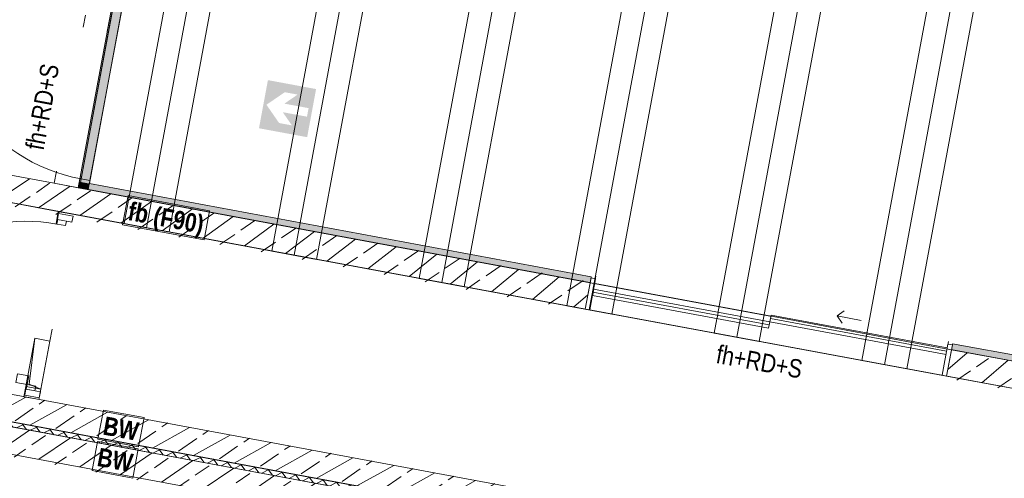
# Model space of a CAD drawing. Header units: metres. Extents: x 32353251 to 32353583, y 5707748 to 5708004.
# Tile 62 of 164: x 32353361.06 to 32353369.1, y 5707927.06 to 5707930.8. Entities that reach past the tile are written whole.
import ezdxf

# ---------------------------------------------------------------- set-up
doc = ezdxf.new("R2010")
doc.units = ezdxf.units.M
doc.header["$LTSCALE"] = 0.75
doc.set_wipeout_variables(frame=1)
doc.header["$PDSIZE"] = 5
doc.linetypes.add('10417023$0$#9_Achse', pattern=[1.6, 0.00254, -1.59746])
doc.layers.get('0').update_dxf_attribs({"linetype": 'CONTINUOUS'})
for name, color, linetype, lineweight in [('10417023$0$#9_002_GES I Übersicht Erdgeschoss_1_101_Wand Aussen.A', 7, 'CONTINUOUS', 25), ('10417023$0$#9_002_GES I Übersicht Erdgeschoss_1_102_Wand Innen.A', 7, 'CONTINUOUS', 25), ('10417023$0$#9_002_GES I Übersicht Erdgeschoss_1_113_Türen.A', 7, 'CONTINUOUS', 25), ('10417023$0$#9_002_GES I Übersicht Erdgeschoss_1_607b_Brandschutz 1_100', 7, 'CONTINUOUS', 25), ('10417023$0$#9_002_GES I Übersicht Erdgeschoss_1_Neubau_102_Wand Innen.A', 7, 'CONTINUOUS', 25), ('10417023$0$#9_002_GES I Übersicht Erdgeschoss_1_Neubau_104_Decken.A', 7, 'CONTINUOUS', 25), ('10417023$0$#9_002_GES I Übersicht Erdgeschoss_1_Neubau_202_Innenwandbekleidun', 7, 'CONTINUOUS', 25), ('10417023$0$Keine', 7, 'CONTINUOUS', 13)]:
    doc.layers.add(name, color=color, linetype=linetype, lineweight=lineweight)
doc.styles.add('10417023$0$ARIAL NARROW', font='ARIALN.TTF')
doc.styles.add('10417023$0$Arial Narrow (bold)', font='ARIALNB.TTF')
pattern_1 = [(44.99999999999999, (0, 0), (-0.1697056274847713, 0.1697056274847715), []), (44.99999999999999, (-0.08485281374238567, 0.08485281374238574), (-0.1697056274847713, 0.1697056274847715), [0.18, -0.05999999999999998])]

# ---------------------------------------------------------------- blocks, each defined once
blk = doc.blocks.new('10417023$0$#9_MKO_LP5_ARC_GES_UP_00_002_P_G_modell (3D)')
at = {"layer": '10417023$0$#9_002_GES I Übersicht Erdgeschoss_1_101_Wand Aussen.A', "linetype": 'Continuous', "lineweight": 5, "true_color": 0xff0000}
h = blk.add_hatch(dxfattribs=at)
h.set_pattern_fill('#9_DÄMMUNG__HART_1_0001', color=1, style=0, pattern_type=2)
h.set_pattern_definition([(44.99999999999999, (0, 0), (-0.05656854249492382, 0.05656854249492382), []), (135.0000000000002, (0, 0), (0.05656854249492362, 0.056568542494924), [])])
h.paths.add_polyline_path([(-32353496.34409519, -5707790.51957689), (-32353496.34409519, -5707790.559532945), (-32353480.474228, -5707790.559532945), (-32353480.474228, -5707790.51957689)])
at = {"layer": '10417023$0$#9_002_GES I Übersicht Erdgeschoss_1_607b_Brandschutz 1_100', "linetype": 'Continuous', "lineweight": 0, "true_color": 0xff0000}
h = blk.add_hatch(color=1, dxfattribs=at)
h.paths.add_polyline_path([(-32353483.36252769, -5707787.3922169), (-32353483.36252769, -5707787.792216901), (-32353482.96252769, -5707787.792216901), (-32353482.96252769, -5707787.3922169)])
h.paths.add_polyline_path([(-32353483.20888492, -5707787.464240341), (-32353483.10253773, -5707787.464240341), (-32353483.19548201, -5707787.556703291), (-32353482.99447903, -5707787.556703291), (-32353482.99447903, -5707787.627730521), (-32353483.19548201, -5707787.627730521), (-32353483.10253773, -5707787.720193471), (-32353483.20888492, -5707787.720193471), (-32353483.33752769, -5707787.592216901)])
at = {"layer": '10417023$0$#9_002_GES I Übersicht Erdgeschoss_1_Neubau_102_Wand Innen.A', "linetype": 'Continuous', "lineweight": 5, "true_color": 0xff0000}
h = blk.add_hatch(dxfattribs=at)
h.set_pattern_fill('#9_BETON__STAHLBETON_0001', color=1, style=0, pattern_type=2)
h.set_pattern_definition(pattern_1)
h.paths.add_polyline_path([(-32353488.38309519, -5707788.75957689), (-32353484.92409519, -5707788.75957689), (-32353484.92409519, -5707788.53957689), (-32353488.38309519, -5707788.53957689)])
h = blk.add_hatch(dxfattribs=at)
h.set_pattern_fill('#9_BETON__STAHLBETON_0001', color=1, style=0, pattern_type=2)
h.set_pattern_definition(pattern_1)
h.paths.add_polyline_path([(-32353480.474228, -5707790.559532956), (-32353496.72422805, -5707790.559532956), (-32353496.72422805, -5707790.779532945), (-32353480.474228, -5707790.779532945)])
at = {"layer": '10417023$0$#9_002_GES I Übersicht Erdgeschoss_1_101_Wand Aussen.A', "color": 1, "linetype": 'Continuous', "lineweight": 18, "true_color": 0xff0000, "flags": 128}
blk.add_lwpolyline([(-32353496.34409519, -5707790.51957689), (-32353480.474228, -5707790.51957689), (-32353480.474228, -5707790.559532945), (-32353496.34409519, -5707790.559532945)], close=True, dxfattribs=at)
at = {"layer": '10417023$0$#9_002_GES I Übersicht Erdgeschoss_1_102_Wand Innen.A', "color": 1, "linetype": 'Continuous', "lineweight": 18, "true_color": 0xff0000}
blk.add_line((-32353484.92409474, -5707788.539576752), (-32353484.67850761, -5707788.539576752), dxfattribs=at)
at = {"layer": '10417023$0$#9_002_GES I Übersicht Erdgeschoss_1_113_Türen.A', "color": 1, "linetype": 'Continuous', "lineweight": 13, "true_color": 0xff0000}
for p, q in [((-32353478.44272869, -5707788.438062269), (-32353478.39272863, -5707788.38806221)), ((-32353478.24272846, -5707788.438062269), (-32353478.44272869, -5707788.438062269)), ((-32353478.44272869, -5707788.438062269), (-32353478.39272863, -5707788.488062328))]:
    blk.add_line(p, q, dxfattribs=at)
blk.add_arc((-32353484.84109519, -5707790.196576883), 1.334000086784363, 89.99999983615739, 180.0000003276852, dxfattribs=at)
at = {"layer": '10417023$0$#9_002_GES I Übersicht Erdgeschoss_1_607b_Brandschutz 1_100', "color": 1, "linetype": 'Continuous', "lineweight": 13, "true_color": 0xff0000}
for p, q in [((-32353483.63722735, -5707788.528252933), (-32353484.31253779, -5707788.528252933)), ((-32353484.31253779, -5707788.528252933), (-32353484.31253779, -5707788.770900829)), ((-32353483.63722735, -5707788.770900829), (-32353483.63722735, -5707788.528252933)), ((-32353484.31253779, -5707788.770900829), (-32353483.63722735, -5707788.770900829)), ((-32353483.85332836, -5707790.287452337), (-32353484.19082984, -5707790.287452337)), ((-32353484.19082984, -5707790.287452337), (-32353484.19082984, -5707790.530100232)), ((-32353483.85332836, -5707790.530100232), (-32353483.85332836, -5707790.287452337)), ((-32353484.19082984, -5707790.530100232), (-32353483.85332836, -5707790.530100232)), ((-32353483.85332836, -5707790.548209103), (-32353484.19082984, -5707790.548209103)), ((-32353484.19082984, -5707790.548209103), (-32353484.19082984, -5707790.790856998)), ((-32353483.85332836, -5707790.790856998), (-32353483.85332836, -5707790.548209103)), ((-32353484.19082984, -5707790.790856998), (-32353483.85332836, -5707790.790856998))]:
    blk.add_line(p, q, dxfattribs=at)
at = {"layer": '10417023$0$#9_002_GES I Übersicht Erdgeschoss_1_Neubau_102_Wand Innen.A', "color": 1, "linetype": '10417023$0$#9_Achse', "lineweight": 13, "true_color": 0xff0000}
for p, q in [((-32353484.92409474, -5707788.539576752), (-32353484.92409474, -5707786.984597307)), ((-32353484.7240945, -5707788.539576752), (-32353484.7240945, -5707786.984597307))]:
    blk.add_line(p, q, dxfattribs=at)
at = {"layer": '10417023$0$#9_002_GES I Übersicht Erdgeschoss_1_Neubau_102_Wand Innen.A', "color": 1, "linetype": 'Continuous', "lineweight": 13, "true_color": 0xff0000}
for p, q in [((-32353484.71409449, -5707787.059598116), (-32353484.71409449, -5707788.464577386)), ((-32353484.64109455, -5707788.464577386), (-32353484.64109455, -5707787.059598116)), ((-32353484.64109455, -5707788.464577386), (-32353484.71409449, -5707788.464577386)), ((-32353484.71409449, -5707788.464577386), (-32353484.71409449, -5707788.539576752)), ((-32353484.71409449, -5707788.464577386), (-32353484.64109455, -5707788.464577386)), ((-32353484.64109455, -5707788.539576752), (-32353484.64109455, -5707788.449576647)), ((-32353484.64109455, -5707788.449576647), (-32353484.64109455, -5707788.464577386)), ((-32353484.72409519, -5707788.53957689), (-32353484.92409474, -5707788.539576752)), ((-32353484.71409449, -5707788.539576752), (-32353484.64109455, -5707788.539576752))]:
    blk.add_line(p, q, dxfattribs=at)
at = {"layer": '10417023$0$#9_002_GES I Übersicht Erdgeschoss_1_Neubau_102_Wand Innen.A', "color": 1, "linetype": 'Continuous', "lineweight": 18, "true_color": 0xff0000}
for p, q in [((-32353484.92409519, -5707788.53957689), (-32353488.38309519, -5707788.53957689)), ((-32353484.7240945, -5707788.539576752), (-32353484.92409474, -5707788.539576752)), ((-32353488.38309519, -5707788.75957689), (-32353484.92409519, -5707788.75957689)), ((-32353480.474228, -5707790.559532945), (-32353496.72422793, -5707790.559532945)), ((-32353496.12409519, -5707790.51957689), (-32353480.474228, -5707790.51957689)), ((-32353489.07424491, -5707790.779532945), (-32353480.674228, -5707790.779532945))]:
    blk.add_line(p, q, dxfattribs=at)
at = {"layer": '10417023$0$#9_002_GES I Übersicht Erdgeschoss_1_Neubau_102_Wand Innen.A', "color": 1, "linetype": 'Continuous', "lineweight": 13, "true_color": 0xff0000}
blk.add_arc((-32353484.71409518, -5707787.059597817), 1.404979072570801, 180.0000000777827, 269.9999998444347, dxfattribs=at)
at = {"layer": '10417023$0$#9_002_GES I Übersicht Erdgeschoss_1_Neubau_102_Wand Innen.A', "color": 1, "linetype": 'Continuous', "lineweight": 5, "true_color": 0xff0000, "transparency": 33554687}
blk.add_point((-32353484.72409519, -5707788.53957689), dxfattribs=at)
blk.add_point((-32353484.72409519, -5707788.53957689), dxfattribs=at)
at = {"layer": '10417023$0$#9_002_GES I Übersicht Erdgeschoss_1_Neubau_104_Decken.A', "color": 1, "linetype": 'Continuous', "lineweight": 13, "true_color": 0xff0000}
for p, q in [((-32353484.30251468, -5707788.759575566), (-32353484.30251468, -5707777.242827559)), ((-32353484.11601381, -5707788.759575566), (-32353484.11601381, -5707777.242827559)), ((-32353483.92951439, -5707788.759575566), (-32353483.92951439, -5707777.242827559)), ((-32353483.07751397, -5707788.759575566), (-32353483.07751397, -5707777.242827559)), ((-32353482.89101455, -5707788.759575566), (-32353482.89101455, -5707777.242827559)), ((-32353482.70451368, -5707788.759575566), (-32353482.70451368, -5707777.242827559)), ((-32353481.8525147, -5707788.759575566), (-32353481.8525147, -5707777.242827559)), ((-32353481.66601527, -5707788.759575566), (-32353481.66601527, -5707777.242827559)), ((-32353481.47951585, -5707788.759575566), (-32353481.47951585, -5707777.242827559)), ((-32353480.62751399, -5707788.759575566), (-32353480.62751399, -5707778.967313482)), ((-32353483.92951439, -5707788.759575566), (-32353484.30251468, -5707788.759575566)), ((-32353482.70451368, -5707788.759575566), (-32353483.07751397, -5707788.759575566)), ((-32353481.47951585, -5707788.759575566), (-32353481.8525147, -5707788.759575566)), ((-32353479.02951442, -5707788.759575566), (-32353479.40251472, -5707788.759575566)), ((-32353477.80451371, -5707788.759575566), (-32353478.17751401, -5707788.759575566))]:
    blk.add_line(p, q, dxfattribs=at)
at = {"layer": '10417023$0$#9_002_GES I Übersicht Erdgeschoss_1_Neubau_104_Decken.A', "color": 1, "linetype": 'Continuous', "lineweight": 13, "true_color": 0xff0000, "flags": 128}
for points in [[(-32353499.24365664, -5707781.952985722), (-32353499.24365668, -5707777.242828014), (-32353491.34430819, -5707777.240905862), (-32353491.34429377, -5707777.249004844), (-32353488.711808, -5707777.242914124), (-32353474.36909785, -5707777.203502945), (-32353467.58052395, -5707777.184627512), (-32353458.71420428, -5707777.159975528), (-32353458.7142043, -5707776.82162203), (-32353452.08528951, -5707776.852814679), (-32353452.08528951, -5707777.242828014), (-32353452.08528951, -5707779.426313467), (-32353449.88417032, -5707779.426313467), (-32353449.88417032, -5707779.646313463), (-32353454.47117382, -5707779.646313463), (-32353454.47117382, -5707790.51957689), (-32353496.34426422, -5707790.51957689), (-32353496.34426422, -5707785.84991685), (-32353499.24365677, -5707785.84991685)], [(-32353491.64409519, -5707777.192828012), (-32353499.24365668, -5707777.192828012), (-32353499.24365668, -5707790.51957689), (-32353454.47117381, -5707790.51957689), (-32353454.47117381, -5707779.376313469), (-32353454.47117381, -5707776.841971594), (-32353458.7151397, -5707776.821626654), (-32353458.71420428, -5707777.159982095), (-32353462.62409527, -5707777.170791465), (-32353462.62409527, -5707788.759576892), (-32353491.64409519, -5707788.759576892)], [(-32353484.71445275, -5707788.539576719), (-32353462.62409519, -5707788.539576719), (-32353462.62409519, -5707777.462827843), (-32353491.42409519, -5707777.462827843), (-32353491.42409519, -5707786.839576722), (-32353484.71445275, -5707786.839576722)], [(-32353502.88381506, -5707792.679515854), (-32353502.88381511, -5707803.129576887), (-32353502.84381653, -5707803.129576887), (-32353502.84381653, -5707809.004576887), (-32353499.08931621, -5707809.004576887), (-32353497.57443247, -5707809.004576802), (-32353497.57443247, -5707810.154576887), (-32353495.52481159, -5707810.154576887), (-32353495.52560609, -5707813.099577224), (-32353472.62422376, -5707813.099576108), (-32353472.62422743, -5707808.219546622), (-32353469.004228, -5707808.219576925), (-32353469.004228, -5707794.11457689), (-32353469.004228, -5707790.779532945), (-32353469.004228, -5707790.559532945), (-32353477.474228, -5707790.559532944), (-32353480.474228, -5707790.559532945), (-32353491.124228, -5707790.559532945), (-32353498.444228, -5707790.559532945), (-32353498.444228, -5707792.679576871)], [(-32353498.22421727, -5707790.559532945), (-32353502.84380439, -5707790.559532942), (-32353502.84380439, -5707813.099576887), (-32353495.47442851, -5707813.099576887), (-32353495.47442851, -5707809.05457689), (-32353482.84109309, -5707809.05457689), (-32353482.84357996, -5707813.099573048), (-32353472.62421726, -5707813.099573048), (-32353472.62421726, -5707811.259577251), (-32353472.62421726, -5707806.979589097), (-32353469.00380439, -5707806.979589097), (-32353469.00380439, -5707790.559532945)]]:
    blk.add_lwpolyline(points, close=True, dxfattribs=at)
at = {"layer": '10417023$0$#9_002_GES I Übersicht Erdgeschoss_1_Neubau_202_Innenwandbekleidun', "color": 1, "linetype": 'Continuous', "lineweight": 13, "true_color": 0xff0000}
for p, q in [((-32353484.72409519, -5707786.83957689), (-32353484.72409519, -5707788.53957689)), ((-32353484.64109519, -5707788.48957689), (-32353484.64109519, -5707786.83957689)), ((-32353484.72409519, -5707788.53957689), (-32353484.64109519, -5707788.53957689)), ((-32353480.474228, -5707788.48957689), (-32353484.64109519, -5707788.48957689)), ((-32353484.64109519, -5707788.53957689), (-32353480.474228, -5707788.53957689)), ((-32353480.474228, -5707788.48957689), (-32353480.474228, -5707788.53957689)), ((-32353462.67410613, -5707788.48957689), (-32353477.474228, -5707788.48957689)), ((-32353477.474228, -5707788.48957689), (-32353477.474228, -5707788.53957689)), ((-32353477.474228, -5707788.53957689), (-32353462.67410615, -5707788.53957689)), ((-32353484.72409518, -5707789.813718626), (-32353484.84909519, -5707789.813718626))]:
    blk.add_line(p, q, dxfattribs=at)
at = {"layer": '10417023$0$#9_002_GES I Übersicht Erdgeschoss_1_Neubau_202_Innenwandbekleidun', "color": 1, "linetype": 'Continuous', "true_color": 0xff0000}
for points in [[(-32353484.72409519, -5707786.83957689), (-32353484.72409519, -5707788.48957689), (-32353484.64109519, -5707786.83957689), (-32353484.64109519, -5707788.48957689)], [(-32353484.72409519, -5707788.53957689), (-32353484.64109519, -5707788.53957689), (-32353484.64109519, -5707788.48957689)], [(-32353484.72409519, -5707788.48957689), (-32353484.72409519, -5707788.53957689), (-32353484.64109519, -5707788.48957689)], [(-32353484.64109519, -5707788.53957689), (-32353480.474228, -5707788.53957689), (-32353484.64109519, -5707788.48957689), (-32353480.474228, -5707788.48957689)], [(-32353462.67410613, -5707788.48957689), (-32353477.474228, -5707788.48957689), (-32353462.67410615, -5707788.53957689), (-32353477.474228, -5707788.53957689)]]:
    blk.add_solid(points, dxfattribs=at)
at = {"layer": '10417023$0$#9_002_GES I Übersicht Erdgeschoss_1_607b_Brandschutz 1_100', "color": 1, "true_color": 0xff0000, "insert": (-32353485.13214413, -5707788.296798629), "char_height": 0.1502737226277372, "attachment_point": 4, "rotation": 90, "line_spacing_factor": 1.002187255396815, "style": '10417023$0$ARIAL NARROW'}
blk.add_mtext('fh+RD+S ', dxfattribs=at)
at = {"layer": '10417023$0$#9_002_GES I Übersicht Erdgeschoss_1_607b_Brandschutz 1_100', "color": 1, "true_color": 0xff0000, "char_height": 0.1502737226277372, "line_spacing_factor": 1.002187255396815}
for s, insert, attachment_point, style in [('fb (F90) ', (-32353483.97488251, -5707788.671979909), 5, '10417023$0$Arial Narrow (bold)'), ('fh+RD+S ', (-32353479.35180794, -5707788.922365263), 4, '10417023$0$ARIAL NARROW'), ('BW ', (-32353484.02207918, -5707790.410188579), 5, '10417023$0$Arial Narrow (bold)'), ('BW ', (-32353484.02207918, -5707790.670945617), 5, '10417023$0$Arial Narrow (bold)')]:
    blk.add_mtext(s, dxfattribs=dict(at, insert=insert, attachment_point=attachment_point, style=style))
at = {"color": 1, "linetype": 'Continuous', "lineweight": 5, "true_color": 0xff0000}
for points in [[(-32353477.51122799, -5707788.585062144), (-32353477.51122799, -5707788.531062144), (-32353478.97422797, -5707788.531062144), (-32353478.97422797, -5707788.585062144)], [(-32353484.769095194, -5707788.824576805), (-32353484.84109519, -5707788.824576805), (-32353484.84109519, -5707788.862576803), (-32353484.769095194, -5707788.862576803)], [(-32353484.841095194, -5707790.124576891), (-32353484.93509519, -5707790.124576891), (-32353484.93509519, -5707790.196576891), (-32353484.841095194, -5707790.196576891)]]:
    blk.add_wipeout(points, dxfattribs=at).dxf.layer = '10417023$0$#9_002_GES I Übersicht Erdgeschoss_1_113_Türen.A'
at = {"layer": '10417023$0$#9_002_GES I Übersicht Erdgeschoss_1_113_Türen.A', "color": 1, "linetype": 'Continuous', "lineweight": 13, "true_color": 0xff0000}
for p, q in [((-32353477.51122767, -5707788.639061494), (-32353477.51122767, -5707788.47906275)), ((-32353477.51122767, -5707788.47906275), (-32353477.51122767, -5707788.639061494)), ((-32353477.51122767, -5707788.531062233), (-32353478.9742278, -5707788.531062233)), ((-32353477.51122767, -5707788.531062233), (-32353477.51122767, -5707788.585062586)), ((-32353477.51122767, -5707788.585062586), (-32353477.51122767, -5707788.531062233))]:
    blk.add_line(p, q, dxfattribs=at)
at = {"layer": '10417023$0$#9_002_GES I Übersicht Erdgeschoss_1_113_Türen.A', "color": 1, "linetype": 'Continuous', "lineweight": 13, "true_color": 0xff0000, "flags": 128}
for points in [[(-32353477.511228, -5707788.585062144), (-32353478.97422797, -5707788.585062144), (-32353478.97422797, -5707788.531062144), (-32353477.511228, -5707788.531062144)], [(-32353484.76909519, -5707788.824576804), (-32353484.76909519, -5707788.862576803), (-32353484.84109519, -5707788.862576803), (-32353484.84109519, -5707788.824576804)], [(-32353484.84109519, -5707790.124576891), (-32353484.93509519, -5707790.124576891), (-32353484.93509519, -5707790.196576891), (-32353484.84109519, -5707790.196576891)]]:
    blk.add_lwpolyline(points, close=True, dxfattribs=at)
at = {"layer": '10417023$0$#9_002_GES I Übersicht Erdgeschoss_1_Neubau_104_Decken.A', "color": 1, "linetype": 'Continuous', "lineweight": 13, "true_color": 0xff0000}
for p, q in [((-32353478.17751401, -5707788.759575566), (-32353478.17751401, -5707777.242827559)), ((-32353477.99101458, -5707788.759575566), (-32353477.99101458, -5707777.242827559)), ((-32353477.80451371, -5707788.759575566), (-32353477.80451371, -5707778.967313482))]:
    blk.add_line(p, q, dxfattribs=at)
at = {"color": 1, "linetype": 'Continuous', "lineweight": 5, "true_color": 0xff0000}
for points in [[(-32353480.43722793, -5707788.639062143), (-32353478.974227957, -5707788.639062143), (-32353478.974227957, -5707788.585062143), (-32353480.43722793, -5707788.585062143)], [(-32353484.72409518, -5707788.7745768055), (-32353484.84409518, -5707788.7745768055), (-32353484.84409518, -5707788.824576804), (-32353484.72409518, -5707788.824576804)], [(-32353484.84109519, -5707790.234576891), (-32353484.769095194, -5707790.234576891), (-32353484.769095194, -5707790.196576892), (-32353484.84109519, -5707790.196576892)]]:
    blk.add_wipeout(points, dxfattribs=at).dxf.layer = '10417023$0$#9_002_GES I Übersicht Erdgeschoss_1_113_Türen.A'
at = {"layer": '10417023$0$#9_002_GES I Übersicht Erdgeschoss_1_113_Türen.A', "color": 1, "linetype": 'Continuous', "lineweight": 13, "true_color": 0xff0000}
for p, q in [((-32353480.43722792, -5707788.639061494), (-32353480.43722792, -5707788.47906275)), ((-32353480.43722792, -5707788.47906275), (-32353480.43722792, -5707788.639061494)), ((-32353478.9742278, -5707788.531062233), (-32353478.9742278, -5707788.585062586)), ((-32353478.9742278, -5707788.585062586), (-32353478.9742278, -5707788.531062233)), ((-32353477.51122767, -5707788.558062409), (-32353478.9742278, -5707788.558062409)), ((-32353480.43722792, -5707788.585062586), (-32353478.9742278, -5707788.585062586)), ((-32353480.43722792, -5707788.585062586), (-32353480.43722792, -5707788.639061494)), ((-32353480.43722792, -5707788.639061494), (-32353480.43722792, -5707788.585062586)), ((-32353480.43722792, -5707788.612062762), (-32353478.9742278, -5707788.612062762)), ((-32353480.43722792, -5707788.639061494), (-32353478.9742278, -5707788.639061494)), ((-32353477.51122767, -5707788.585062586), (-32353478.9742278, -5707788.585062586)), ((-32353478.9742278, -5707788.585062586), (-32353478.9742278, -5707788.639061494)), ((-32353478.9742278, -5707788.639061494), (-32353478.9742278, -5707788.585062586))]:
    blk.add_line(p, q, dxfattribs=at)
at = {"layer": '10417023$0$#9_002_GES I Übersicht Erdgeschoss_1_113_Türen.A', "color": 1, "linetype": 'Continuous', "lineweight": 13, "true_color": 0xff0000, "flags": 128}
for points in [[(-32353480.43722794, -5707788.639062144), (-32353478.97422797, -5707788.639062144), (-32353478.97422797, -5707788.585062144), (-32353480.43722794, -5707788.585062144)], [(-32353484.72409519, -5707788.774576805), (-32353484.72409519, -5707788.824576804), (-32353484.84409519, -5707788.824576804), (-32353484.84409519, -5707788.774576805)], [(-32353484.84109519, -5707790.23457689), (-32353484.84109519, -5707790.196576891), (-32353484.76909519, -5707790.196576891), (-32353484.76909519, -5707790.23457689)]]:
    blk.add_lwpolyline(points, close=True, dxfattribs=at)
at = {"layer": '10417023$0$#9_002_GES I Übersicht Erdgeschoss_1_Neubau_104_Decken.A', "color": 1, "linetype": 'Continuous', "lineweight": 13, "true_color": 0xff0000}
for p, q in [((-32353479.40251472, -5707788.759575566), (-32353479.40251472, -5707777.242827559)), ((-32353479.21601529, -5707788.759575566), (-32353479.21601529, -5707777.242827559)), ((-32353479.02951442, -5707788.759575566), (-32353479.02951442, -5707777.242827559)), ((-32353480.25451514, -5707788.759575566), (-32353480.25451514, -5707778.967313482))]:
    blk.add_line(p, q, dxfattribs=at)
at = {"layer": '10417023$0$#9_002_GES I Übersicht Erdgeschoss_1_Neubau_202_Innenwandbekleidun', "color": 1, "linetype": '10417023$0$#9_Achse', "lineweight": 13, "true_color": 0xff0000}
for p, q in [((-32353484.84909519, -5707788.75957689), (-32353484.84909519, -5707789.813718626)), ((-32353484.72409519, -5707788.75957689), (-32353484.84909519, -5707788.75957689)), ((-32353484.72409519, -5707789.813718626), (-32353484.72409519, -5707788.75957689))]:
    blk.add_line(p, q, dxfattribs=at)
at = {"layer": '10417023$0$#9_002_GES I Übersicht Erdgeschoss_1_Neubau_202_Innenwandbekleidun', "color": 1, "linetype": 'Continuous', "lineweight": 13, "true_color": 0xff0000}
blk.add_line((-32353484.82528561, -5707790.189909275), (-32353484.84909537, -5707789.813718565), dxfattribs=at)
at = {"color": 1, "linetype": 'Continuous', "lineweight": 5, "true_color": 0xff0000}
for points in [[(-32353480.474227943, -5707788.759062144), (-32353480.437227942, -5707788.759062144), (-32353480.437227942, -5707788.499062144), (-32353480.474227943, -5707788.499062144)], [(-32353477.511228, -5707788.759062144), (-32353477.474228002, -5707788.759062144), (-32353477.474228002, -5707788.499062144), (-32353477.511228, -5707788.499062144)], [(-32353484.72409518, -5707790.23457689), (-32353484.84409518, -5707790.23457689), (-32353484.84409518, -5707790.284576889), (-32353484.72409518, -5707790.284576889)]]:
    blk.add_wipeout(points, dxfattribs=at).dxf.layer = '10417023$0$#9_002_GES I Übersicht Erdgeschoss_1_113_Türen.A'
at = {"layer": '10417023$0$#9_002_GES I Übersicht Erdgeschoss_1_Neubau_102_Wand Innen.A', "linetype": 'Continuous', "lineweight": 5, "true_color": 0xff0000}
h = blk.add_hatch(dxfattribs=at)
h.set_pattern_fill('#9_BETON__STAHLBETON_0001', color=1, style=0, pattern_type=2)
h.set_pattern_definition(pattern_1)
h.paths.add_polyline_path([(-32353484.92409519, -5707788.53957689), (-32353484.92409519, -5707788.75957689), (-32353480.474228, -5707788.75957689), (-32353480.474228, -5707788.53957689)])
h = blk.add_hatch(dxfattribs=at)
h.set_pattern_fill('#9_BETON__STAHLBETON_0001', color=1, style=0, pattern_type=2)
h.set_pattern_definition(pattern_1)
h.paths.add_polyline_path([(-32353477.474228, -5707788.75957689), (-32353462.62410647, -5707788.75957689), (-32353462.62410639, -5707788.53957689), (-32353477.474228, -5707788.53957689)])
h = blk.add_hatch(dxfattribs=at)
h.set_pattern_fill('#9_BETON__STAHLBETON_0001', color=1, style=0, pattern_type=2)
h.set_pattern_definition(pattern_1)
h.paths.add_polyline_path([(-32353480.474228, -5707790.29957689), (-32353496.12409519, -5707790.29957689), (-32353496.12409519, -5707790.51957689), (-32353480.474228, -5707790.51957689)])
at = {"layer": '10417023$0$#9_002_GES I Übersicht Erdgeschoss_1_113_Türen.A', "color": 1, "linetype": 'Continuous', "lineweight": 13, "true_color": 0xff0000, "flags": 128}
for points in [[(-32353480.47422794, -5707788.759062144), (-32353480.43722794, -5707788.759062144), (-32353480.43722794, -5707788.499062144), (-32353480.47422794, -5707788.499062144)], [(-32353477.511228, -5707788.759062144), (-32353477.474228, -5707788.759062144), (-32353477.474228, -5707788.499062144), (-32353477.511228, -5707788.499062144)], [(-32353484.72409519, -5707790.23457689), (-32353484.72409519, -5707790.28457689), (-32353484.84409519, -5707790.28457689), (-32353484.84409519, -5707790.23457689)]]:
    blk.add_lwpolyline(points, close=True, dxfattribs=at)
at = {"layer": '10417023$0$#9_002_GES I Übersicht Erdgeschoss_1_Neubau_102_Wand Innen.A', "color": 1, "linetype": 'Continuous', "lineweight": 18, "true_color": 0xff0000}
for p, q in [((-32353480.474228, -5707788.53957689), (-32353484.72409519, -5707788.53957689)), ((-32353480.47422811, -5707788.759577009), (-32353480.47422811, -5707788.539576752)), ((-32353462.9241061, -5707788.53957689), (-32353477.474228, -5707788.53957689)), ((-32353477.47422748, -5707788.759577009), (-32353477.47422748, -5707788.539576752)), ((-32353484.92409519, -5707788.75957689), (-32353480.474228, -5707788.75957689)), ((-32353477.474228, -5707788.75957689), (-32353462.9241061, -5707788.75957689)), ((-32353480.474228, -5707790.29957689), (-32353493.64409519, -5707790.29957689))]:
    blk.add_line(p, q, dxfattribs=at)
at = {"layer": '10417023$0$#9_002_GES I Übersicht Erdgeschoss_1_Neubau_102_Wand Innen.A', "color": 1, "linetype": 'Continuous', "lineweight": 13, "true_color": 0xff0000}
for p, q in [((-32353480.47422811, -5707788.759577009), (-32353480.47422811, -5707788.539576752)), ((-32353477.47422748, -5707788.539576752), (-32353480.47422811, -5707788.539576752)), ((-32353477.47422748, -5707788.759577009), (-32353477.47422748, -5707788.539576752)), ((-32353477.47422748, -5707788.759577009), (-32353480.47422811, -5707788.759577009))]:
    blk.add_line(p, q, dxfattribs=at)
at = {"layer": '10417023$0$#9_002_GES I Übersicht Erdgeschoss_1_Neubau_104_Decken.A', "color": 1, "linetype": 'Continuous', "lineweight": 13, "true_color": 0xff0000}
for p, q in [((-32353480.44101456, -5707788.759575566), (-32353480.44101456, -5707777.242827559)), ((-32353480.25451514, -5707788.759575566), (-32353480.62751399, -5707788.759575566))]:
    blk.add_line(p, q, dxfattribs=at)
at = {"layer": '10417023$0$#9_002_GES I Übersicht Erdgeschoss_1_Neubau_202_Innenwandbekleidun', "color": 1, "linetype": 'Continuous', "lineweight": 13, "true_color": 0xff0000}
for p, q in [((-32353484.84909519, -5707789.813718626), (-32353484.84909519, -5707790.213718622)), ((-32353484.72409518, -5707790.213718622), (-32353484.72409518, -5707789.813718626)), ((-32353484.84909519, -5707790.213718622), (-32353484.72409518, -5707790.213718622)), ((-32353484.7240945, -5707790.213719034), (-32353484.82528561, -5707790.189909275))]:
    blk.add_line(p, q, dxfattribs=at)
at = {"layer": '10417023$0$#9_002_GES I Übersicht Erdgeschoss_1_Neubau_202_Innenwandbekleidun', "color": 1, "linetype": '10417023$0$#9_Achse', "lineweight": 13, "true_color": 0xff0000}
for p, q in [((-32353484.84909519, -5707790.213718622), (-32353484.84909519, -5707790.29957689)), ((-32353484.72409519, -5707790.29957689), (-32353484.72409519, -5707790.213718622)), ((-32353484.84909519, -5707790.29957689), (-32353484.72409519, -5707790.29957689))]:
    blk.add_line(p, q, dxfattribs=at)
blk = doc.blocks.new('10417023$0$2_MKO_LP5_LAN_GES_UP_00_002_V_A (3D)')
at = {"layer": '10417023$0$Keine'}
blk.add_blockref('10417023$0$#9_MKO_LP5_ARC_GES_UP_00_002_P_G_modell (3D)', (0, 0), dxfattribs=at)
blk = doc.blocks.new('10417023')
at = {"layer": '10417023$0$Keine', "rotation": 349.4819372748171}
blk.add_blockref('10417023$0$2_MKO_LP5_LAN_GES_UP_00_002_V_A (3D)', (65205154.93137175, 5413829.557758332), dxfattribs=at)

msp = doc.modelspace()

# ---------------------------------------------------------------- block references
msp.add_blockref('10417023', (0, 0))

doc.saveas('drawing.dxf')
